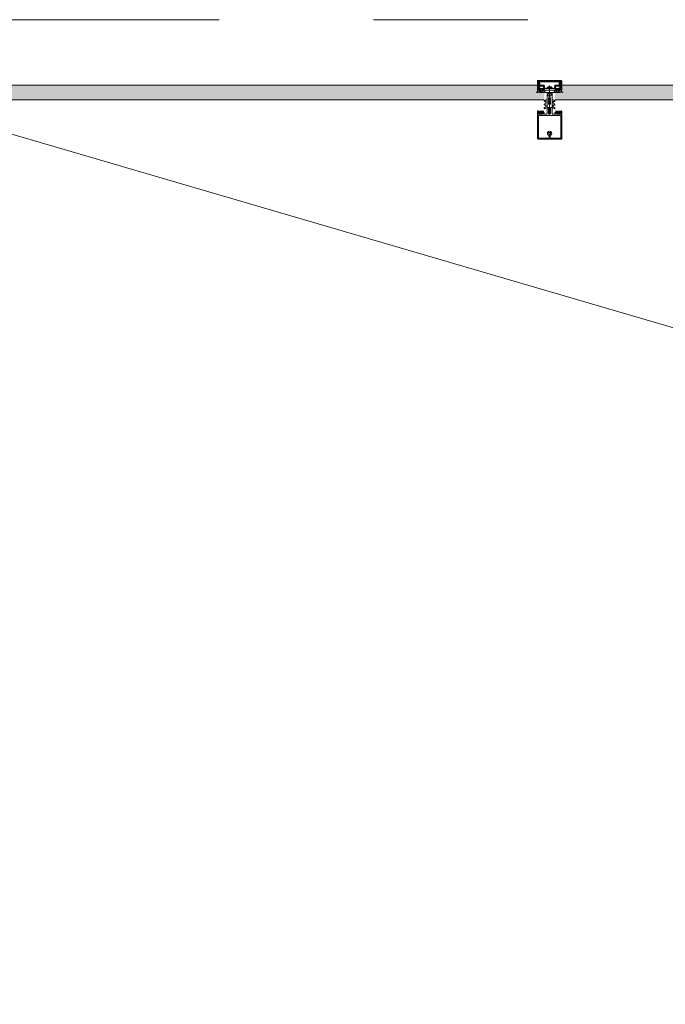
# Model space of a CAD drawing. Header units: centimetres. Extents: x -1737 to 22393, y -8842 to 3838.
# Tile 162 of 174: x 638 to 771, y 3331 to 3533. Entities that reach past the tile are written whole.
import ezdxf

# ---------------------------------------------------------------- set-up
doc = ezdxf.new("R2010")
doc.units = ezdxf.units.CM
doc.linetypes.add('Oś', pattern=[222.25, 127, -31.75, 31.75, -31.75])
for name, color, linetype, lineweight in [('A-DETL-GENF', 92, 'Continuous', 9), ('A-DETL-THIN', 151, 'Continuous', 9), ('A-GLAZ-CURT', 52, 'Continuous', 13), ('A-GLAZ-CWMG', 51, 'Continuous', 13), ('S-GRID', 1, 'Continuous', 13)]:
    doc.layers.add(name, color=color, linetype=linetype, lineweight=lineweight)

# ---------------------------------------------------------------- blocks, each defined once
blk = doc.blocks.new('System Panel - Glazed-2597837-3_piętro I __3_90 m_ - stan projektowany')
at = {"layer": 'A-GLAZ-CURT', "lineweight": 9}
blk.add_hatch(color=253, dxfattribs=at).paths.add_polyline_path([(18.77, -1.5), (67.65, -1.5), (67.65, 0), (66.25, 0), (66.25, 1.5), (-66.25, 1.5), (-66.25, 0), (-67.65, 0), (-67.65, -1.5), (-66.25, -1.5)], flags=0)
for p, q in [((66.25, 1.5), (-66.25, 1.5)), ((-67.65, -1.5), (67.65, -1.5))]:
    blk.add_line(p, q, dxfattribs=at)
blk = doc.blocks.new('System Panel - Glazed-2597838-3_piętro I __3_90 m_ - stan projektowany')
at = {"layer": 'A-GLAZ-CURT', "lineweight": 9}
blk.add_hatch(color=253, dxfattribs=at).paths.add_polyline_path([(68.9, -1.5), (68.9, 0), (67.5, 0), (67.5, 1.5), (-67.5, 1.5), (-67.5, 0), (-68.9, 0), (-68.9, -1.5), (67.5, -1.5)], flags=0)
for p, q in [((67.5, 1.5), (-67.5, 1.5)), ((-68.9, -1.5), (68.9, -1.5))]:
    blk.add_line(p, q, dxfattribs=at)
blk = doc.blocks.new('Rectangular Mullion - SI_CovCap-20mm_Tran-55mm-2281819-3_piętro I __3_90 m_ - stan projektowany')
at = {"layer": 'A-DETL-GENF'}
for p, q in [((-2.5, 9.45), (-2.5, 7.8)), ((-2.5, 9.39), (-2.5, 4.79)), ((2.37, 9.6), (-2.35, 9.6)), ((-2.29, 9.39), (-2.29, 4.79)), ((-0.12, 8.61), (-0.12, 8.55)), ((-0.12, 8.25), (-0.12, 8.13)), ((-0.1, 8.88), (-0.1, 9.34)), ((0.1, 9.34), (0.1, 8.88)), ((0.12, 8.55), (0.12, 8.61)), ((0.12, 8.13), (0.12, 8.25)), ((2.29, 9.39), (2.29, 4.79)), ((2.5, 7.8), (2.5, 9.45)), ((2.5, 9.39), (2.5, 4.79)), ((-2.26, 4.33), (-2.14, 4.43)), ((-2.22, 4.26), (-2.26, 4.28)), ((-2.04, 4.28), (-1.72, 4.28)), ((-2.02, 4.42), (-2.01, 4.41)), ((-1.98, 4.39), (-1.78, 4.39)), ((-1.72, 4.08), (-1.94, 4.08)), ((-1.74, 4.41), (-1.74, 4.42)), ((-1.67, 4.24), (-1.67, 4.13)), ((-1.62, 4.43), (-1.5, 4.33)), ((-1.5, 4.28), (-1.54, 4.26)), ((-0.5, 4.28), (-0.5, 3.15)), ((-0.18, 3.96), (-0.18, 4.1)), ((-0.08, 4.27), (-0.05, 4.28)), ((0, -1.48), (0, 4.68)), ((0.07, 4.27), (0.05, 4.28)), ((0.17, 3.96), (0.17, 4.1)), ((0.5, 3.15), (0.5, 4.28)), ((1.62, 4.43), (1.5, 4.33)), ((1.5, 4.28), (1.54, 4.26)), ((1.67, 4.24), (1.67, 4.13)), ((2.04, 4.28), (1.72, 4.28)), ((1.72, 4.08), (1.94, 4.08)), ((1.74, 4.41), (1.74, 4.42)), ((1.98, 4.39), (1.78, 4.39)), ((2.02, 4.42), (2.01, 4.41)), ((2.26, 4.33), (2.14, 4.43)), ((2.22, 4.26), (2.26, 4.28)), ((-2.35, 3.92), (-2.48, 3.92)), ((-2.37, 3.8), (-2.47, 3.8)), ((-2.09, 4.03), (-2.31, 3.93)), ((-1.9, 3.92), (-2.05, 3.86)), ((-1.8, 3.81), (-1.84, 3.9)), ((-1.7, 3.9), (-1.74, 3.81)), ((-1.58, 3.81), (-1.62, 3.9)), ((-1.48, 3.9), (-1.52, 3.82)), ((-1.35, 3.81), (-1.4, 3.9)), ((-0.78, 2.94), (-1.04, 3.09)), ((-0.78, 2.21), (-1.04, 2.36)), ((-0.91, 3.3), (-0.53, 3.08)), ((-0.91, 2.57), (-0.83, 2.52)), ((-0.75, 2.57), (-0.75, 2.89)), ((-0.75, 1.84), (-0.75, 2.16)), ((-0.5, 3.04), (-0.5, 1.52)), ((-0.45, 3.1), (-0.35, 3.1)), ((-0.21, 3.93), (-0.19, 3.94)), ((-0.19, 3.89), (-0.21, 3.91)), ((0.21, 3.93), (0.18, 3.94)), ((0.18, 3.89), (0.21, 3.91)), ((0.37, 3.1), (0.45, 3.1)), ((0.5, 3.04), (0.5, 1.52)), ((0.91, 3.3), (0.52, 3.08)), ((0.75, 2.57), (0.75, 2.89)), ((0.75, 1.84), (0.75, 2.16)), ((0.77, 2.94), (1.04, 3.09)), ((0.77, 2.21), (1.04, 2.36)), ((0.91, 2.57), (0.82, 2.52)), ((1.35, 3.81), (1.4, 3.9)), ((1.48, 3.9), (1.52, 3.82)), ((1.58, 3.81), (1.62, 3.9)), ((1.7, 3.9), (1.74, 3.81)), ((1.8, 3.81), (1.84, 3.9)), ((1.9, 3.92), (2.05, 3.86)), ((2.09, 4.03), (2.31, 3.93)), ((2.35, 3.92), (2.48, 3.92)), ((2.37, 3.8), (2.47, 3.8)), ((-0.76, 1.47), (-1.04, 1.63)), ((-0.91, 1.85), (-0.83, 1.8)), ((-0.55, 1.47), (-0.74, 1.47)), ((-0.3, 0.5), (-0.3, 0.28)), ((0.3, 0.5), (0.3, 0.28)), ((0.55, 1.47), (0.74, 1.47)), ((0.76, 1.47), (1.04, 1.63)), ((0.91, 1.85), (0.82, 1.8)), ((-2.6, 0), (-2.69, 0)), ((-2.34, -1.03), (-2.15, -1.46)), ((-2.32, -1.59), (-2.04, -1.59)), ((-2.18, -0.02), (-2.26, -0.17)), ((-2.06, -1.25), (-2.13, -1.09)), ((-2.07, -0.1), (-2.12, -0.02)), ((-2.1, -1.49), (-1.14, -1.49)), ((-1.88, -0.42), (-2.01, -0.42)), ((-2.01, -0.48), (-1.95, -0.48)), ((-1.96, -0.02), (-2, -0.1)), ((-1.98, -0.31), (-1.95, -0.36)), ((-1.98, -0.75), (-1.9, -0.85)), ((-1.34, -1.31), (-1.96, -1.31)), ((-1.85, -0.1), (-1.9, -0.02)), ((-1.84, -0.69), (-1.84, -0.57)), ((-1.83, -0.38), (-1.83, -0.36)), ((-1.74, -0.02), (-1.79, -0.1)), ((-1.79, -0.34), (-1.77, -0.35)), ((-1.79, -0.52), (-1.76, -0.52)), ((-1.67, -0.74), (-1.79, -0.74)), ((-1.74, -0.54), (-1.64, -0.7)), ((-1.72, -0.33), (-1.72, -0.32)), ((-1.72, -0.8), (-1.48, -0.8)), ((-1.63, -0.1), (-1.68, -0.02)), ((-1.67, -0.31), (-1.65, -0.32)), ((-1.6, -0.32), (-1.6, -0.3)), ((-1.52, -0.02), (-1.57, -0.1)), ((-1.56, -0.7), (-1.46, -0.54)), ((-1.55, -0.31), (-1.54, -0.32)), ((-1.41, -0.74), (-1.53, -0.74)), ((-1.49, -0.33), (-1.48, -0.32)), ((-1.41, -0.1), (-1.46, -0.02)), ((-1.44, -0.52), (-1.41, -0.52)), ((-1.43, -0.34), (-1.42, -0.36)), ((-1.38, -0.37), (-1.37, -0.37)), ((-1.36, -0.57), (-1.36, -0.69)), ((-1.3, -0.02), (-1.35, -0.1)), ((-1.3, -0.85), (-1.22, -0.75)), ((-1.25, -0.48), (-1.18, -0.48)), ((-1.2, -0.1), (-1.24, -0.02)), ((-1.07, -0.02), (-1.12, -0.1)), ((-1.09, -1.45), (-0.98, -0.84)), ((-0.95, -0.82), (-0.03, -0.82)), ((0.41, -1.04), (-0.41, -1.04)), ((-0.22, -1.18), (0.23, -1.18)), ((0.02, -0.82), (0.95, -0.82)), ((0.98, -0.84), (1.09, -1.45)), ((1.07, -0.02), (1.12, -0.1)), ((1.14, -1.49), (2.1, -1.49)), ((1.25, -0.48), (1.18, -0.48)), ((1.2, -0.1), (1.24, -0.02)), ((1.3, -0.85), (1.22, -0.75)), ((1.3, -0.02), (1.35, -0.1)), ((1.96, -1.31), (1.34, -1.31)), ((1.36, -0.57), (1.36, -0.69)), ((1.38, -0.37), (1.37, -0.37)), ((1.41, -0.1), (1.46, -0.02)), ((1.44, -0.52), (1.41, -0.52)), ((1.41, -0.74), (1.53, -0.74)), ((1.43, -0.34), (1.42, -0.36)), ((1.56, -0.7), (1.46, -0.54)), ((1.49, -0.33), (1.48, -0.32)), ((1.72, -0.8), (1.48, -0.8)), ((1.52, -0.02), (1.57, -0.1)), ((1.55, -0.31), (1.54, -0.32)), ((1.6, -0.32), (1.6, -0.3)), ((1.63, -0.1), (1.68, -0.02)), ((1.74, -0.54), (1.64, -0.7)), ((1.67, -0.31), (1.65, -0.32)), ((1.67, -0.74), (1.79, -0.74)), ((1.72, -0.33), (1.72, -0.32)), ((1.74, -0.02), (1.79, -0.1)), ((1.79, -0.52), (1.76, -0.52)), ((1.79, -0.34), (1.77, -0.35)), ((1.83, -0.38), (1.83, -0.36)), ((1.84, -0.69), (1.84, -0.57)), ((1.85, -0.1), (1.9, -0.02)), ((1.88, -0.42), (2.01, -0.42)), ((1.98, -0.75), (1.9, -0.85)), ((1.98, -0.31), (1.95, -0.36)), ((2.01, -0.48), (1.95, -0.48)), ((1.96, -0.02), (2, -0.1)), ((2.04, -1.59), (2.32, -1.59)), ((2.13, -1.09), (2.06, -1.25)), ((2.07, -0.1), (2.12, -0.02)), ((2.15, -1.46), (2.34, -1.03)), ((2.18, -0.02), (2.26, -0.17)), ((2.6, 0), (2.69, 0)), ((2.35, -2.5), (-2.35, -2.5)), ((2.13, -2.19), (-2.14, -2.19)), ((-2.13, -2.34), (2.12, -2.34))]:
    blk.add_line(p, q, dxfattribs=at)
at = {"layer": 'A-DETL-GENF', "flags": 128}
for points in [[(-0.15, 9.39), (-2.29, 9.39), (-2.29, 7.8)], [(2.29, 7.8), (2.29, 9.39), (0.15, 9.39)], [(-2.5, 4.9), (-2.5, 4.1), (-2.31, 4.1), (-2.23, 4.18), (-2.23, 4.24), (-2.35, 4.24), (-2.35, 4.47), (-1.91, 4.47)], [(-2.5, 3.94), (-2.5, 4.08), (-2.3, 4.08), (-2.25, 4.07)], [(-2.29, 4.9), (-2.29, 4.7), (2.29, 4.7), (2.29, 4.9)], [(-1.86, 4.47), (-1.41, 4.47), (-1.41, 4.24), (-1.53, 4.24), (-1.53, 4.18), (-1.45, 4.1), (-1.09, 4.1), (-1.09, 4.22), (-1.21, 4.22), (-1.21, 4.43), (-0.65, 4.43)], [(-1.51, 4.07), (-1.46, 4.08), (-1.26, 4.08), (-1.26, 3.89), (-1.3, 3.81)], [(-0.26, 0.58), (0, 0.8), (0, 1.1), (-0.2, 1.1), (-0.2, 1.3), (-0.1, 1.3), (-0.1, 1.46), (-0.2, 1.46), (-0.2, 1.66), (0, 1.66), (0, 1.83), (-0.2, 1.83), (-0.2, 2.03), (-0.1, 2.03), (-0.1, 2.2), (-0.2, 2.2), (-0.2, 2.4), (0, 2.4), (0, 4.3), (0, 2.4), (0.2, 2.4), (0.2, 2.2), (0.1, 2.2), (0.1, 2.03), (0.2, 2.03), (0.2, 1.83), (0, 1.83), (0, 1.66), (0.2, 1.66), (0.2, 1.46), (0.1, 1.46), (0.1, 1.3), (0.2, 1.3), (0.2, 1.1), (0, 1.1), (0, 0.8), (0.26, 0.58)], [(-0.25, 3.2), (-0.25, 3.29), (-0.2, 3.32), (-0.2, 3.44), (-0.25, 3.47), (-0.2, 3.5), (-0.2, 3.62), (-0.25, 3.65), (-0.2, 3.68), (-0.2, 3.8), (-0.25, 3.83), (-0.2, 3.86), (-0.2, 3.98), (-0.25, 4.01), (-0.2, 4.04), (-0.2, 4.16), (-0.25, 4.19), (-0.2, 4.22), (-0.2, 4.25), (-0.09, 4.45)], [(0.09, 4.45), (0.2, 4.25), (0.2, 4.13), (0.25, 4.1), (0.2, 4.07), (0.2, 3.95), (0.25, 3.92), (0.2, 3.89), (0.2, 3.77), (0.25, 3.74), (0.2, 3.71), (0.2, 3.59), (0.25, 3.56), (0.2, 3.53), (0.2, 3.41), (0.25, 3.38), (0.2, 3.35), (0.2, 3.23), (0.25, 3.2)], [(0.65, 4.43), (1.21, 4.43), (1.21, 4.22), (1.09, 4.22), (1.09, 4.1), (1.45, 4.1), (1.53, 4.18), (1.53, 4.24), (1.41, 4.24), (1.41, 4.47), (1.85, 4.47)], [(1.51, 4.07), (1.46, 4.08), (1.26, 4.08), (1.26, 3.89), (1.3, 3.81)], [(1.9, 4.47), (2.35, 4.47), (2.35, 4.24), (2.23, 4.24), (2.23, 4.18), (2.31, 4.1), (2.5, 4.1), (2.5, 4.9)], [(2.5, 3.94), (2.5, 4.08), (2.3, 4.08), (2.25, 4.07)], [(-0.2, 0.11), (-0.2, 0), (-0.5, 0), (-0.5, 3.07), (-0.18, 3.07), (-0.18, 3.88)], [(0.2, 0.11), (0.2, 0), (0.5, 0), (0.5, 3.07), (0.17, 3.07), (0.17, 3.88)], [(-2.5, -2.35), (-2.5, -0.5), (-2.39, -0.5), (-2.27, -0.86)], [(-2.48, -0.21), (-2.48, -0.48), (-2.07, -0.48)], [(-2.34, -1), (-2.34, -1.11), (-2.37, -1.22), (-2.37, -1.54)], [(-1.99, -1.64), (-1.99, -1.99), (-2.12, -1.99), (-2.12, -1.72), (-2.37, -1.72), (-2.37, -2.35), (2.37, -2.35), (2.37, -1.72), (2.12, -1.72), (2.12, -1.99), (1.99, -1.99), (1.99, -1.64)], [(-2.06, -0.93), (-2.14, -0.64), (-1.95, -0.64), (-1.95, -0.58), (-2.03, -0.5), (-2.35, -0.5), (-2.25, -0.87)], [(-2.18, -2.14), (-2.18, -1.78), (-2.32, -1.78), (-2.32, -2.14)], [(-1.92, -0.67), (-1.92, -0.68), (-1.97, -0.71)], [(-1.2, -0.42), (-1.32, -0.42), (-1.32, -0.39), (-1.19, -0.41)], [(-1.23, -0.71), (-1.28, -0.68), (-1.28, -0.67)], [(1.24, -1.23), (1.14, -0.64), (1.25, -0.64), (1.25, -0.58), (1.17, -0.5), (-1.17, -0.5), (-1.25, -0.58), (-1.25, -0.64), (-1.14, -0.64), (-1.24, -1.23)], [(-1.12, -0.48), (-0.98, -0.48), (-0.98, -0.09), (-1.02, -0.02)], [(0.52, -0.97), (0.54, -0.82), (-0.54, -0.82), (-0.52, -0.97)], [(1.12, -0.48), (0.98, -0.48), (0.98, -0.09), (1.02, -0.02)], [(1.2, -0.42), (1.32, -0.42), (1.32, -0.39), (1.19, -0.41)], [(1.23, -0.71), (1.28, -0.68), (1.28, -0.67)], [(1.92, -0.67), (1.92, -0.68), (1.97, -0.71)], [(2.25, -0.87), (2.35, -0.5), (2.03, -0.5), (1.95, -0.58), (1.95, -0.64), (2.14, -0.64), (2.06, -0.93)], [(2.48, -0.21), (2.48, -0.48), (2.07, -0.48)], [(2.33, -2.14), (2.33, -1.78), (2.19, -1.78), (2.19, -2.14)], [(2.27, -0.86), (2.39, -0.5), (2.5, -0.5), (2.5, -2.35)], [(2.37, -1.54), (2.37, -1.22), (2.34, -1.11), (2.34, -1)]]:
    blk.add_lwpolyline(points, dxfattribs=at)
for points in [[(0.97, 0), (-0.97, 0), (-0.97, -0.04), (0.97, -0.04)], [(0.97, -0.04), (-0.97, -0.04), (-0.97, -0.49), (0.97, -0.49)]]:
    blk.add_lwpolyline(points, close=True, dxfattribs=at)
at = {"layer": 'A-DETL-GENF'}
for centre, radius, start, end in [((-2.35, 9.45), 0.15, 90.0003, 179.9997), ((0, 8.4), 0.45, 107.4982, 231.0552), ((-0.22, 8.13), 0.1, 231.0552, 0), ((0, 8.4), 0.21, 143.7768, 216.2232), ((-0.15, 8.55), 0.03, 229.6807, 0), ((-0.15, 8.25), 0.03, 0, 130.3193), ((-0.15, 9.34), 0.05, 0.0077, 89.9923), ((-0.15, 8.88), 0.05, 287.4982, 0), ((0, 8.4), 0.24, 60, 120), ((0.15, 9.34), 0.05, 89.9791, 180.0209), ((0.15, 8.88), 0.05, 180, 252.583), ((0.15, 8.55), 0.03, 180, 310.3193), ((0.15, 8.25), 0.03, 49.6807, 180), ((0.22, 8.13), 0.1, 180, 308.9448), ((0, 8.4), 0.45, 308.9448, 72.583), ((0, 8.4), 0.21, 323.7768, 36.2232), ((2.35, 9.45), 0.15, 0.1055, 83.878), ((-2.24, 4.3), 0.03, 128.5798, 239.9915), ((-2.24, 4.1), 0.03, 255.4027, 14.3746), ((-2.23, 4.24), 0.02, 346.6587, 60.0171), ((-1.94, 4.17), 0.277, 166.6587, 194.3746), ((-2.08, 4.37), 0.08, 38.8475, 129.685), ((-2.04, 4.23), 0.0496, 92.7559, 159.6878), ((-1.94, 4.23), 0.148, 172.4164, 270.2404), ((-1.98, 4.44), 0.05, 218.8475, 270), ((-1.88, 4.46), 0.0255, 12.35, 167.65), ((-1.78, 4.44), 0.05, 270, 321.1528), ((-1.67, 4.37), 0.08, 50.315, 141.1528), ((-1.72, 4.23), 0.0499, 9.2263, 86.9893), ((-1.72, 4.13), 0.0502, 273.3323, 359.7322), ((-1.53, 4.24), 0.02, 119.9847, 193.341), ((-1.82, 4.17), 0.277, 345.6254, 13.341), ((-1.52, 4.1), 0.03, 165.6254, 284.5942), ((-1.52, 4.3), 0.03, 300.0085, 51.4202), ((-0.65, 4.28), 0.15, 359.9706, 90.0294), ((0.02, 4.1), 0.2, 120, 180), ((0, 4.4), 0.1, 28.7984, 151.2016), ((0, 4.2), 0.1, 90, 120), ((0, 4.2), 0.1, 60, 90), ((-0.03, 4.1), 0.2, 360, 60), ((0.65, 4.28), 0.15, 89.9706, 180.0294), ((1.52, 4.3), 0.03, 128.5798, 239.9915), ((1.52, 4.1), 0.03, 255.4058, 14.3746), ((1.53, 4.24), 0.02, 346.659, 60.0153), ((1.82, 4.17), 0.277, 166.659, 194.3746), ((1.67, 4.37), 0.08, 38.8472, 129.685), ((1.72, 4.23), 0.0499, 93.0107, 170.7737), ((1.72, 4.13), 0.0502, 180.2678, 266.6677), ((1.78, 4.44), 0.05, 218.8472, 270), ((1.88, 4.46), 0.0255, 12.35, 167.65), ((1.94, 4.23), 0.148, 269.7596, 7.5836), ((1.98, 4.44), 0.05, 270, 321.1525), ((2.08, 4.37), 0.08, 50.315, 141.1525), ((2.04, 4.23), 0.0496, 20.3122, 87.2441), ((2.23, 4.24), 0.02, 119.9829, 193.3413), ((1.94, 4.17), 0.277, 345.6254, 13.3413), ((2.24, 4.1), 0.03, 165.6254, 284.5973), ((2.24, 4.3), 0.03, 300.0085, 51.4202), ((-2.48, 3.94), 0.02, 180.0007, 269.9993), ((-2.43, 3.83), 0.059, 88.5974, 194.6036), ((-2.47, 3.82), 0.02, 194.6036, 270), ((-2.43, 4.82), 0.933, 269.587, 293.0035), ((-2.4, 4.8), 0.997, 271.4989, 290.69), ((-2.35, 4.02), 0.1, 270.0001, 294), ((-2.07, 3.99), 0.0337, 293.0035, 114), ((-1.89, 3.87), 0.05, 30.069, 110.536), ((-1.77, 3.83), 0.03, 210.0871, 329.9129), ((-1.66, 3.88), 0.0402, 27.7922, 152.3701), ((-1.55, 3.83), 0.0299, 210.122, 335.064), ((-1.44, 3.88), 0.0414, 28.176, 151.824), ((-1.33, 3.83), 0.0301, 210.1258, 329.8742), ((-0.98, 3.2), 0.125, 60, 240), ((-0.98, 2.47), 0.125, 60, 240), ((-0.8, 2.57), 0.05, 240, 360), ((-0.8, 2.89), 0.05, 360, 60), ((-0.8, 2.16), 0.05, 360, 60), ((-0.55, 3.04), 0.05, 360, 60), ((-0.45, 3.15), 0.05, 179.9899, 270.0101), ((-0.35, 3.2), 0.0999, 269.9704, 0.0296), ((-0.21, 3.92), 0.01, 120.0303, 239.9802), ((-0.2, 3.96), 0.02, 300.0303, 360), ((-0.2, 3.88), 0.02, 360, 59.9802), ((0.19, 3.96), 0.02, 180, 239.9697), ((0.19, 3.88), 0.02, 120.0198, 180), ((0.2, 3.92), 0.01, 300.0198, 59.9697), ((0.37, 3.23), 0.126, 191.5693, 265.5931), ((0.45, 3.15), 0.05, 270.9313, 359.9852), ((0.55, 3.04), 0.05, 120, 180), ((0.8, 2.89), 0.05, 120, 180), ((0.8, 2.57), 0.05, 180, 300), ((0.8, 2.16), 0.05, 120, 180), ((0.97, 3.2), 0.125, 300, 120), ((0.97, 2.47), 0.125, 300, 120), ((1.33, 3.83), 0.0301, 210.1258, 329.8742), ((1.44, 3.88), 0.0414, 28.176, 151.824), ((1.55, 3.83), 0.0299, 204.936, 329.878), ((1.66, 3.88), 0.0402, 27.6299, 152.2078), ((1.77, 3.83), 0.03, 210.0871, 329.9129), ((1.89, 3.87), 0.05, 69.464, 149.931), ((2.07, 3.99), 0.0337, 66, 246.9965), ((2.4, 4.8), 0.997, 249.31, 268.5011), ((2.43, 4.82), 0.933, 246.9965, 270.413), ((2.35, 4.02), 0.1, 246, 269.9999), ((2.43, 3.83), 0.059, 345.3964, 91.4026), ((2.47, 3.82), 0.02, 270, 345.3964), ((2.48, 3.94), 0.02, 270.0007, 359.9993), ((-0.98, 1.74), 0.125, 60, 240), ((-0.8, 1.84), 0.05, 240, 360), ((-0.74, 1.52), 0.05, 240, 270), ((-0.55, 1.52), 0.05, 270, 360), ((-0.2, 0.5), 0.1, 130, 180), ((-0.2, 0.28), 0.1, 180, 240), ((-0.3, 0.11), 0.1, 360, 60), ((0.3, 0.11), 0.1, 120, 180), ((0.2, 0.28), 0.1, 300, 360), ((0.2, 0.5), 0.1, 0, 50), ((0.55, 1.52), 0.05, 180, 270), ((0.74, 1.52), 0.05, 270, 300), ((0.8, 1.84), 0.05, 180, 300), ((0.97, 1.74), 0.125, 300, 120), ((-2.69, -0.03), 0.03, 89.9022, 261.6433), ((-2.73, -0.34), 0.286, 27.5921, 81.6433), ((-2.6, -0.2), 0.2, 80.4545, 89.9022), ((-2.61, -0.29), 0.291, 25.3637, 80.4545), ((-2.32, -1.54), 0.0512, 180.5709, 268.6482), ((-2.31, -0.14), 0.05, 205.3637, 330.1649), ((-2.29, -1.01), 0.06, 98.4417, 205), ((-2.27, -1), 0.07, 120.0064, 180), ((-2.34, -0.88), 0.07, 300.0064, 18), ((-2.31, -0.89), 0.06, 278.4417, 15), ((-2.15, -0.03), 0.03, 30.7154, 150.1649), ((-2.1, -1.44), 0.05, 205, 270), ((-2.08, -1.06), 0.06, 108.8192, 205), ((-2.12, -0.95), 0.06, 288.8192, 15), ((-2.04, -0.08), 0.0417, 215.132, 324.868), ((-2.01, -0.35), 0.065, 90, 270), ((-2.04, -0.48), 0.03, 0, 180), ((-1.96, -1.21), 0.1, 205, 270), ((-2.04, -1.64), 0.05, 0, 90.0001), ((-2.01, -0.33), 0.04, 29.9937, 90), ((-1.95, -0.73), 0.03, 120.0049, 219.9897), ((-1.93, -0.03), 0.03, 30.5887, 149.5346), ((-1.86, -0.31), 0.1, 210.0023, 269.1728), ((-1.95, -0.51), 0.03, 0.0185, 89.0948), ((-1.62, -0.59), 0.314, 165.4979, 194.5021), ((-1.84, -0.8), 0.08, 219.9967, 337.3844), ((-1.88, -0.37), 0.05, 270, 305.0779), ((-1.86, -0.37), 0.0339, 269.1783, 356.9975), ((-1.82, -0.08), 0.0415, 215.012, 324.988), ((-1.6, -0.77), 0.44, 54.1588, 125.0779), ((-1.79, -0.57), 0.05, 89.9897, 180.0103), ((-1.79, -0.69), 0.05, 179.9899, 270.0101), ((-1.8, -0.36), 0.0272, 60.011, 176.9853), ((-1.75, -0.32), 0.0316, 240.007, 341.9967), ((-1.76, -0.55), 0.03, 29.9936, 90.0121), ((-1.72, -0.85), 0.05, 90.0003, 157.3776), ((-1.71, -0.03), 0.03, 30.1448, 149.5346), ((-1.69, -0.33), 0.03, 45.0005, 162.0009), ((-1.67, -0.71), 0.03, 269.9936, 30.0024), ((-1.63, -0.3), 0.0316, 224.991, 327.0104), ((-1.6, -0.08), 0.043, 217.8436, 323.8234), ((-1.57, -0.32), 0.03, 30.0003, 146.9985), ((-1.53, -0.71), 0.03, 150.0027, 270.0013), ((-1.51, -0.31), 0.0316, 210.0026, 311.9974), ((-1.49, -0.03), 0.03, 30.3449, 149.5346), ((-1.46, -0.34), 0.03, 14.9955, 132.0028), ((-1.48, -0.85), 0.05, 22.6209, 90.0012), ((-1.44, -0.55), 0.03, 89.9893, 150.005), ((-1.36, -0.8), 0.08, 202.6228, 319.9969), ((-1.39, -0.35), 0.03, 195.0015, 296.9968), ((-1.38, -0.08), 0.0419, 215.4665, 324.6999), ((-1.41, -0.57), 0.05, 0.009, 89.991), ((-1.41, -0.69), 0.05, 270.0092, 359.9908), ((-1.35, -0.39), 0.03, 0.0112, 116.991), ((-1.32, -0.39), 0.03, 234.1588, 270), ((-1.34, -1.21), 0.1, 270, 350), ((-1.27, -0.03), 0.03, 30.3446, 149.7685), ((-1.25, -0.51), 0.03, 90, 193.1975), ((-1.58, -0.59), 0.314, 345.517, 13.1975), ((-1.24, -0.73), 0.03, 319.9887, 60.0017), ((-1.16, -0.08), 0.0416, 206.9541, 331.568), ((-1.2, -0.45), 0.033, 305.0901, 90), ((-1.19, -0.46), 0.05, 7.1737, 90.0088), ((-1.12, -0.45), 0.03, 187.1885, 269.997), ((-1.14, -1.44), 0.05, 270, 350), ((-1.05, -0.03), 0.03, 29.7965, 150.132), ((-0.95, -0.85), 0.03, 90, 170), ((-0.31, -0.92), 0.22, 193.9707, 242.728), ((0, -0.29), 0.921, 243.7078, 255.8284), ((0, -0.82), 0.0256, 12.6804, 167.3196), ((0, -0.29), 0.92, 284.1683, 296.293), ((0.31, -0.92), 0.22, 297.2746, 346.0268), ((0.95, -0.85), 0.03, 10, 90), ((1.05, -0.03), 0.03, 29.868, 150.2035), ((1.14, -1.44), 0.05, 190, 270), ((1.16, -0.08), 0.0416, 208.432, 333.0459), ((1.12, -0.45), 0.03, 270.003, 352.8115), ((1.19, -0.46), 0.05, 89.9912, 172.8263), ((1.2, -0.45), 0.033, 90, 234.9099), ((1.24, -0.73), 0.03, 119.9983, 220.0113), ((1.27, -0.03), 0.03, 30.2315, 149.6554), ((1.34, -1.21), 0.1, 190, 270), ((1.25, -0.51), 0.03, 346.8025, 90), ((1.58, -0.59), 0.314, 166.8025, 194.483), ((1.36, -0.8), 0.08, 220.0031, 337.3772), ((1.35, -0.39), 0.03, 63.009, 179.9888), ((1.32, -0.39), 0.03, 270, 305.8412), ((1.6, -0.77), 0.44, 54.9221, 125.8412), ((1.38, -0.08), 0.0419, 215.3001, 324.5335), ((1.41, -0.57), 0.05, 90.009, 179.991), ((1.41, -0.69), 0.05, 180.0092, 269.9908), ((1.39, -0.35), 0.03, 243.0032, 344.9985), ((1.46, -0.34), 0.03, 47.9972, 165.0045), ((1.44, -0.55), 0.03, 29.995, 90.0107), ((1.48, -0.85), 0.05, 89.9988, 157.3791), ((1.49, -0.03), 0.03, 30.4654, 149.6551), ((1.51, -0.31), 0.0316, 228.0026, 329.9974), ((1.53, -0.71), 0.03, 269.9987, 29.9973), ((1.57, -0.32), 0.03, 33.0015, 149.9997), ((1.6, -0.08), 0.043, 216.1766, 322.1564), ((1.63, -0.3), 0.0316, 212.9896, 315.009), ((1.67, -0.71), 0.03, 149.9976, 270.0064), ((1.69, -0.33), 0.03, 17.9991, 134.9995), ((1.71, -0.03), 0.03, 30.4654, 149.8552), ((1.75, -0.32), 0.0316, 198.0033, 299.993), ((1.72, -0.85), 0.05, 22.6224, 89.9997), ((1.76, -0.55), 0.03, 89.9879, 150.0064), ((1.84, -0.8), 0.08, 202.6156, 320.0033), ((1.82, -0.08), 0.0415, 215.012, 324.988), ((1.8, -0.36), 0.0272, 3.0147, 119.989), ((1.79, -0.57), 0.05, 359.9897, 90.0103), ((1.79, -0.69), 0.05, 269.9899, 0.0101), ((1.86, -0.37), 0.0339, 183.0025, 270.8217), ((1.88, -0.37), 0.05, 234.9221, 270), ((1.86, -0.31), 0.1, 270.8272, 329.9977), ((1.93, -0.03), 0.03, 30.4654, 149.4113), ((1.95, -0.51), 0.03, 90.9052, 179.9815), ((1.62, -0.59), 0.314, 345.4979, 14.5021), ((1.96, -1.21), 0.1, 270, 335), ((1.95, -0.73), 0.03, 320.0103, 59.9951), ((2.01, -0.33), 0.04, 90, 150.0063), ((2.04, -1.64), 0.05, 89.9981, 180.0017), ((2.04, -0.08), 0.0417, 215.132, 324.868), ((2.01, -0.35), 0.065, 270, 90), ((2.04, -0.48), 0.03, 0, 180), ((2.12, -0.95), 0.06, 165, 251.1808), ((2.08, -1.06), 0.06, 335, 71.1808), ((2.1, -1.44), 0.05, 270, 335), ((2.15, -0.03), 0.03, 29.8351, 149.2846), ((2.31, -0.89), 0.06, 165, 261.5583), ((2.31, -0.14), 0.05, 209.8351, 334.6363), ((2.34, -0.88), 0.07, 162, 239.9983), ((2.27, -1), 0.07, 0, 59.9983), ((2.29, -1.01), 0.06, 335, 81.5583), ((2.32, -1.54), 0.0498, 269.8262, 0.1735), ((2.61, -0.29), 0.291, 99.5455, 154.6363), ((2.73, -0.34), 0.286, 98.3567, 152.4079), ((2.6, -0.2), 0.2, 90.0978, 99.5455), ((2.69, -0.03), 0.03, 278.3567, 90.0978), ((-2.35, -2.35), 0.15, 179.9938, 270.0062), ((-2.13, -2.14), 0.2, 179.9718, 270.0352), ((-2.14, -2.14), 0.0499, 179.8796, 270.0225), ((2.12, -2.14), 0.2, 270.0295, 359.9723), ((2.13, -2.14), 0.0501, 270.0875, 359.9336), ((2.35, -2.35), 0.15, 270.0494, 359.9506)]:
    blk.add_arc(centre, radius, start, end, dxfattribs=at)

msp = doc.modelspace()

# ---------------------------------------------------------------- linework, layer by layer
at = {"layer": 'A-DETL-THIN'}
msp.add_line((612.38, 3516.83), (1641.38, 3215.83), dxfattribs=at)
at = {"layer": 'S-GRID', "linetype": 'Oś'}
msp.add_line((-1225.62, 3533.33), (1983.25, 3533.33), dxfattribs=at)

# ---------------------------------------------------------------- block references
at = {"layer": 'A-GLAZ-CURT', "lineweight": 9}
for name, p in [('System Panel - Glazed-2597837-3_piętro I __3_90 m_ - stan projektowany', (678.63, 3518.33)), ('System Panel - Glazed-2597838-3_piętro I __3_90 m_ - stan projektowany', (817.38, 3518.33))]:
    msp.add_blockref(name, p, dxfattribs=at)
at = {"layer": 'A-GLAZ-CWMG', "lineweight": 9, "extrusion": (0, 0, -1), "rotation": 180}
msp.add_blockref('Rectangular Mullion - SI_CovCap-20mm_Tran-55mm-2281819-3_piętro I __3_90 m_ - stan projektowany', (-747.38, 3518.33), dxfattribs=at)

doc.saveas('drawing.dxf')
